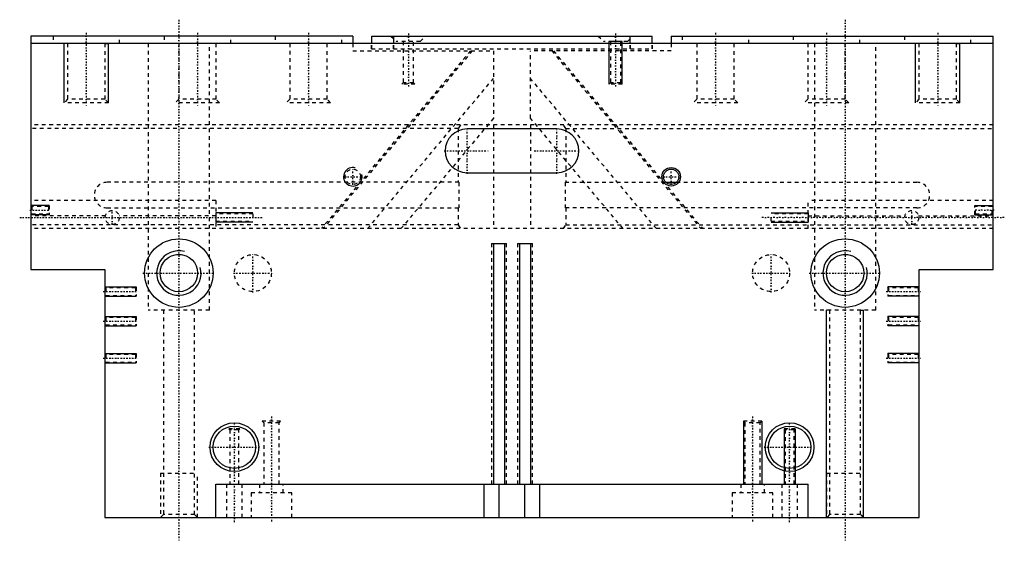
# Model space of a CAD drawing. Extents: x -133 to 133, y -6 to 134.
import ezdxf

# ---------------------------------------------------------------- set-up
doc = ezdxf.new("R2010")
doc.units = 0
doc.linetypes.add('CENTER', pattern=[1.5, 0.45, -0.5, 0.05, -0.5])
doc.linetypes.add('DASHED', pattern=[2, 1, -1])
for name, color, linetype in [('AM_0', 7, 'CONTINUOUS'), ('AM_2', 5, 'CONTINUOUS'), ('AM_3', 6, 'DASHED'), ('AM_5', 3, 'CONTINUOUS'), ('AM_7', 4, 'CENTER')]:
    doc.layers.add(name, color=color, linetype=linetype)

msp = doc.modelspace()

# ---------------------------------------------------------------- linework, layer by layer
at = {"layer": 'AM_0'}
for p, q in [((-130, 130), (-130, 128)), ((-43, 130), (-130, 130)), ((130, 128), (-130, 128)), ((-130, 128), (-130, 67)), ((-43, 130), (-43, 128)), ((-37.9, 130), (37.9, 130)), ((-37.9, 128), (-37.9, 130)), ((37.9, 128), (37.9, 130)), ((43, 130), (130, 130)), ((43, 130), (43, 128)), ((130, 128), (130, 130)), ((130, 67), (130, 128)), ((12.15, 104.9), (-12.15, 104.9)), ((-12.15, 93.1), (12.15, 93.1)), ((41.58, 90.5), (44.42, 90.5)), ((-5, 74), (-5, 9)), ((-5, 74), (-2, 74)), ((-2, 74), (-2, 9)), ((2, 74), (5, 74)), ((2, 74), (2, 9)), ((5, 74), (5, 9)), ((-130, 67), (-110, 67)), ((-110, 67), (-110, 0)), ((110, 0), (110, 67)), ((110, 67), (130, 67)), ((-80, 0), (-80, 9)), ((-80, 9), (80, 9)), ((-79.97, 0.05), (-79.97, 9)), ((-7.5, 0.05), (-7.5, 9)), ((7.5, 0.05), (7.5, 9)), ((79.97, 0.05), (79.97, 9)), ((80, 0), (80, 9)), ((-110, 0), (-80, 0)), ((-79.97, 0.05), (79.97, 0.05)), ((80, 0), (110, 0))]:
    msp.add_line(p, q, dxfattribs=at)
for centre, radius in [((43, 92), 2.07), ((-90, 66), 9.25), ((90, 66), 9.25), ((-90, 66), 5.05), ((90, 66), 5.05), ((-75, 19), 5.72), ((75, 19), 5.72)]:
    msp.add_circle(centre, radius, dxfattribs=at)
for centre, start, end in [((-12.15, 99), 90, 270), ((12.15, 99), 270, 90)]:
    msp.add_arc(centre, 5.9, start, end, dxfattribs=at)
at = {"layer": 'AM_2'}
for p, q in [((-31.9, 128), (-31.9, 130)), ((31.9, 128), (31.9, 130)), ((-3.5, 0.05), (-3.5, 9)), ((3.5, 0.05), (3.5, 9))]:
    msp.add_line(p, q, dxfattribs=at)
at = {"layer": 'AM_3'}
for p, q in [((-124, 130), (-124, 128)), ((-120.05, 128), (-120.05, 112.95)), ((-109.95, 112.95), (-109.95, 128)), ((-106, 128), (-106, 130)), ((-98.25, 128), (-98.25, 56)), ((-94, 130), (-94, 128)), ((-90.05, 128), (-90.05, 112.95)), ((-81.75, 56), (-81.75, 128)), ((-79.95, 112.95), (-79.95, 128)), ((-76, 128), (-76, 130)), ((-64, 130), (-64, 128)), ((-60.05, 128), (-60.05, 112.95)), ((-49.95, 112.95), (-49.95, 128)), ((-46, 128), (-46, 130)), ((-43, 128), (-43, 126)), ((-38, 126.5), (-38, 128)), ((-37.9, 126.5), (-37.9, 128)), ((-32.7, 130), (-31.2, 128.5)), ((-32, 126.5), (-32, 128)), ((-31.9, 126.5), (-31.9, 128)), ((-24.8, 128.5), (-31.2, 128.5)), ((-29.43, 128.5), (-29.43, 117.33)), ((-26.57, 117.33), (-26.57, 128.5)), ((-24.8, 128.5), (-23.3, 130)), ((23.3, 130), (24.8, 128.5)), ((31.2, 128.5), (24.8, 128.5)), ((26.57, 128.5), (26.57, 117.33)), ((29.43, 117.33), (29.43, 128.5)), ((31.2, 128.5), (32.7, 130)), ((31.9, 126.5), (31.9, 128)), ((32, 126.5), (32, 128)), ((37.9, 126.5), (37.9, 128)), ((38, 126.5), (38, 128)), ((43, 128), (43, 126)), ((46, 130), (46, 128)), ((49.95, 128), (49.95, 112.95)), ((60.05, 112.95), (60.05, 128)), ((64, 128), (64, 130)), ((76, 130), (76, 128)), ((79.95, 128), (79.95, 112.95)), ((81.75, 128), (81.75, 56)), ((90.05, 112.95), (90.05, 128)), ((94, 128), (94, 130)), ((98.25, 56), (98.25, 128)), ((106, 130), (106, 128)), ((109.95, 128), (109.95, 112.95)), ((120.05, 112.95), (120.05, 128)), ((124, 128), (124, 130)), ((-11.22, 126), (-51.5, 78)), ((-10.72, 126), (-51, 78)), ((-43, 126), (-5, 126)), ((-38, 126.5), (38, 126.5)), ((-5, 126), (-5, 107.79)), ((5, 107.79), (5, 126)), ((43, 126), (5, 126)), ((10.72, 126), (51, 78)), ((11.22, 126), (51.5, 78)), ((-39, 78), (-5, 118.52)), ((-29.43, 117.33), (-29.75, 117)), ((-26.57, 117.33), (-29.43, 117.33)), ((-26.25, 117), (-26.57, 117.33)), ((39, 78), (5, 118.52)), ((26.57, 117.33), (26.25, 117)), ((29.43, 117.33), (26.57, 117.33)), ((29.75, 117), (29.43, 117.33)), ((-26.25, 117), (-29.75, 117)), ((29.75, 117), (26.25, 117)), ((-120.05, 112.95), (-121, 112)), ((-109, 112), (-121, 112)), ((-109.95, 112.95), (-120.05, 112.95)), ((-109, 112), (-109.95, 112.95)), ((-90.05, 112.95), (-91, 112)), ((-79, 112), (-91, 112)), ((-79.95, 112.95), (-90.05, 112.95)), ((-79, 112), (-79.95, 112.95)), ((-60.05, 112.95), (-61, 112)), ((-49, 112), (-61, 112)), ((-49.95, 112.95), (-60.05, 112.95)), ((-49, 112), (-49.95, 112.95)), ((49.95, 112.95), (49, 112)), ((61, 112), (49, 112)), ((60.05, 112.95), (49.95, 112.95)), ((61, 112), (60.05, 112.95)), ((79.95, 112.95), (79, 112)), ((91, 112), (79, 112)), ((90.05, 112.95), (79.95, 112.95)), ((91, 112), (90.05, 112.95)), ((109.95, 112.95), (109, 112)), ((121, 112), (109, 112)), ((120.05, 112.95), (109.95, 112.95)), ((121, 112), (120.05, 112.95)), ((-5, 107.79), (-30, 78)), ((30, 78), (5, 107.79)), ((130, 106), (-130, 106)), ((-14.53, 105), (-130, 105)), ((-13.95, 106), (-14.53, 105)), ((-14.53, 105), (-14.53, 90.5)), ((-5, 106), (-5, 78)), ((5, 106), (5, 78)), ((14.53, 105), (13.95, 106)), ((14.53, 105), (14.53, 90.5)), ((14.53, 105), (130, 105)), ((-14.35, 90.5), (-109.4, 90.5)), ((-14.35, 90.5), (-14.35, 83.6)), ((14.35, 90.5), (41.58, 90.5)), ((14.35, 90.5), (14.35, 83.6)), ((44.42, 90.5), (109.4, 90.5)), ((-80, 85.6), (-130, 85.6)), ((-80, 85.6), (-80, 78)), ((80, 78), (80, 85.6)), ((130, 85.6), (80, 85.6)), ((-129.76, 84.01), (-130, 84.25)), ((-125.24, 84.01), (-129.76, 84.01)), ((-129.76, 84.01), (-129.76, 81.99)), ((-125, 84.25), (-125.24, 84.01)), ((-125.24, 84.01), (-125.24, 81.99)), ((-125, 84.25), (-125, 81.75)), ((-109.4, 83.6), (-14.35, 83.6)), ((-14.53, 83.6), (-14.53, 79)), ((109.4, 83.6), (14.35, 83.6)), ((14.53, 83.6), (14.53, 79)), ((125, 81.75), (125, 84.25)), ((125.24, 84.01), (125, 84.25)), ((129.76, 84.01), (125.24, 84.01)), ((125.24, 81.99), (125.24, 84.01)), ((130, 84.25), (129.76, 84.01)), ((129.76, 81.99), (129.76, 84.01)), ((-130, 81.75), (-129.76, 81.99)), ((-109.83, 81.5), (-130, 81.5)), ((-129.76, 81.99), (-125.24, 81.99)), ((-125.24, 81.99), (-125, 81.75)), ((-80, 81.5), (-106.17, 81.5)), ((-70, 82.01), (-80, 82.01)), ((-80, 79.99), (-70, 79.99)), ((-70, 82.01), (-70, 79.99)), ((70, 79.99), (70, 82.01)), ((80, 82.01), (70, 82.01)), ((70, 79.99), (80, 79.99)), ((80, 81.5), (106.17, 81.5)), ((109.83, 81.5), (130, 81.5)), ((125, 81.75), (125.24, 81.99)), ((125.24, 81.99), (129.76, 81.99)), ((129.76, 81.99), (130, 81.75)), ((-14.53, 79), (-130, 79)), ((130, 78), (-130, 78)), ((-14.53, 79), (-13.95, 78)), ((13.95, 78), (14.53, 79)), ((14.53, 79), (130, 79)), ((-5.55, 74), (-5.55, 9)), ((-5.55, 74), (-5, 74)), ((-2, 74), (-1.45, 74)), ((-1.45, 9), (-1.45, 74)), ((1.45, 74), (1.45, 9)), ((1.45, 74), (2, 74)), ((5, 74), (5.55, 74)), ((5.55, 9), (5.55, 74)), ((-90, 71.05), (-89.25, 71)), ((90, 71.05), (90.75, 71)), ((-95.05, 65.88), (-95.05, 66.08)), ((-109.76, 62.01), (-110, 62.25)), ((-101.74, 62.01), (-109.76, 62.01)), ((-109.76, 62.01), (-109.76, 59.99)), ((-101.5, 62.25), (-101.74, 62.01)), ((-101.74, 62.01), (-101.74, 59.99)), ((-101.5, 62.25), (-101.5, 59.75)), ((101.74, 62.01), (101.5, 62.25)), ((101.5, 62.25), (101.5, 59.75)), ((109.76, 62.01), (101.74, 62.01)), ((101.74, 62.01), (101.74, 59.99)), ((110, 62.25), (109.76, 62.01)), ((109.76, 62.01), (109.76, 59.99)), ((-110, 59.75), (-109.76, 59.99)), ((-109.76, 59.99), (-101.74, 59.99)), ((-101.74, 59.99), (-101.5, 59.75)), ((101.5, 59.75), (101.74, 59.99)), ((101.74, 59.99), (109.76, 59.99)), ((109.76, 59.99), (110, 59.75)), ((-81.75, 56), (-98.25, 56)), ((-94.19, 56), (-94.19, 0.81)), ((-85.81, 0.81), (-85.81, 56)), ((98.25, 56), (81.75, 56)), ((85.81, 56), (85.81, 0.81)), ((94.19, 0.81), (94.19, 56)), ((-109.76, 54.01), (-110, 54.25)), ((-101.74, 54.01), (-109.76, 54.01)), ((-109.76, 54.01), (-109.76, 51.99)), ((-101.5, 54.25), (-101.74, 54.01)), ((-101.74, 54.01), (-101.74, 51.99)), ((-101.5, 54.25), (-101.5, 51.75)), ((101.74, 54.01), (101.5, 54.25)), ((101.5, 54.25), (101.5, 51.75)), ((109.76, 54.01), (101.74, 54.01)), ((101.74, 54.01), (101.74, 51.99)), ((110, 54.25), (109.76, 54.01)), ((109.76, 54.01), (109.76, 51.99)), ((-110, 51.75), (-109.76, 51.99)), ((-109.76, 51.99), (-101.74, 51.99)), ((-101.74, 51.99), (-101.5, 51.75)), ((101.5, 51.75), (101.74, 51.99)), ((101.74, 51.99), (109.76, 51.99)), ((109.76, 51.99), (110, 51.75)), ((-109.76, 44.01), (-110, 44.25)), ((-101.74, 44.01), (-109.76, 44.01)), ((-109.76, 44.01), (-109.76, 41.99)), ((-101.5, 44.25), (-101.74, 44.01)), ((-101.74, 44.01), (-101.74, 41.99)), ((-101.5, 44.25), (-101.5, 41.75)), ((101.74, 44.01), (101.5, 44.25)), ((101.5, 44.25), (101.5, 41.75)), ((109.76, 44.01), (101.74, 44.01)), ((101.74, 44.01), (101.74, 41.99)), ((110, 44.25), (109.76, 44.01)), ((109.76, 44.01), (109.76, 41.99)), ((-110, 41.75), (-109.76, 41.99)), ((-109.76, 41.99), (-101.74, 41.99)), ((-101.74, 41.99), (-101.5, 41.75)), ((101.5, 41.75), (101.74, 41.99)), ((101.74, 41.99), (109.76, 41.99)), ((109.76, 41.99), (110, 41.75)), ((-76.5, 24), (-76.23, 23.73)), ((-73.5, 24), (-76.5, 24)), ((-73.77, 23.73), (-73.5, 24)), ((-67.5, 26), (-67.07, 25.57)), ((-62.5, 26), (-67.5, 26)), ((-67.07, 25.57), (-67.07, 9)), ((-62.93, 25.57), (-67.07, 25.57)), ((-62.93, 25.57), (-62.5, 26)), ((-62.93, 9), (-62.93, 25.57)), ((62.5, 26), (62.93, 25.57)), ((67.5, 26), (62.5, 26)), ((62.93, 25.57), (62.93, 9)), ((67.07, 25.57), (62.93, 25.57)), ((67.07, 25.57), (67.5, 26)), ((67.07, 9), (67.07, 25.57)), ((73.5, 24), (73.77, 23.73)), ((76.5, 24), (73.5, 24)), ((76.23, 23.73), (76.5, 24)), ((-76.23, 23.73), (-76.23, 9)), ((-73.77, 23.73), (-76.23, 23.73)), ((-73.77, 9), (-73.77, 23.73)), ((73.77, 23.73), (73.77, 9)), ((76.23, 23.73), (73.77, 23.73)), ((76.23, 9), (76.23, 23.73)), ((-95, 12), (-85, 12)), ((-95, 12), (-95, 0)), ((-85, 0), (-85, 12)), ((85, 12), (95, 12)), ((85, 12), (85, 0)), ((95, 0), (95, 12)), ((-77.1, 9), (-77.1, 0.05)), ((-72.9, 0.05), (-72.9, 9)), ((-68.2, 9), (-68.2, 6.65)), ((-61.8, 6.65), (-61.8, 9)), ((61.8, 9), (61.8, 6.65)), ((68.2, 6.65), (68.2, 9)), ((72.9, 9), (72.9, 0.05)), ((77.1, 0.05), (77.1, 9)), ((-70.5, 6.65), (-70.5, 0.05)), ((-59.5, 6.65), (-70.5, 6.65)), ((-59.5, 0.05), (-59.5, 6.65)), ((59.5, 6.65), (59.5, 0.05)), ((70.5, 6.65), (59.5, 6.65)), ((70.5, 0.05), (70.5, 6.65)), ((-94.19, 0.81), (-95, 0)), ((-85.81, 0.81), (-94.19, 0.81)), ((-85, 0), (-85.81, 0.81)), ((85.81, 0.81), (85, 0)), ((94.19, 0.81), (85.81, 0.81)), ((95, 0), (94.19, 0.81))]:
    msp.add_line(p, q, dxfattribs=at)
for points in [[(-90.63, 71.01, 0), (-90.55, 71.02, 0), (-90, 71.05, 0)], [(89.37, 71.01, 0), (89.45, 71.02, 0), (90, 71.05, 0)], [(84.95, 65.88, 0), (84.95, 66.27, 0), (85.05, 66.99, 0), (85.13, 67.35, 0)]]:
    msp.add_polyline3d(points, dxfattribs=at)
for centre, radius in [((-43, 92), 2.07), ((-108, 81), 1.9), ((108, 81), 1.9), ((-70, 66), 5), ((70, 66), 5)]:
    msp.add_circle(centre, radius, dxfattribs=at)
for centre, start, end in [((-109.4, 87.05), 90, 270), ((109.4, 87.05), 270, 90)]:
    msp.add_arc(centre, 3.45, start, end, dxfattribs=at)
at = {"layer": 'AM_5'}
for p, q in [((-121, 112), (-121, 128)), ((-120.05, 128), (-121, 128)), ((-109.95, 128), (-109, 128)), ((-109, 112), (-109, 128)), ((29.75, 128.5), (26.25, 128.5)), ((26.25, 117), (26.25, 128.5)), ((29.75, 117), (29.75, 128.5)), ((109, 112), (109, 128)), ((109.95, 128), (109, 128)), ((120.05, 128), (121, 128)), ((121, 112), (121, 128)), ((-125, 84.25), (-130, 84.25)), ((125, 84.25), (130, 84.25)), ((-125, 81.75), (-130, 81.75)), ((-70, 82.25), (-80, 82.25)), ((-80, 82.25), (-80, 79.75)), ((70, 82.25), (80, 82.25)), ((80, 82.25), (80, 79.75)), ((125, 81.75), (130, 81.75)), ((-70, 79.75), (-80, 79.75)), ((70, 79.75), (80, 79.75)), ((-110, 62.25), (-101.5, 62.25)), ((110, 62.25), (101.5, 62.25)), ((-110, 59.75), (-101.5, 59.75)), ((110, 59.75), (101.5, 59.75)), ((85, 0), (85, 56)), ((85.81, 56), (85, 56)), ((94.19, 56), (95, 56)), ((95, 0), (95, 56)), ((-110, 54.25), (-101.5, 54.25)), ((110, 54.25), (101.5, 54.25)), ((-110, 51.75), (-101.5, 51.75)), ((110, 51.75), (101.5, 51.75)), ((-110, 44.25), (-101.5, 44.25)), ((110, 44.25), (101.5, 44.25)), ((-110, 41.75), (-101.5, 41.75)), ((110, 41.75), (101.5, 41.75)), ((62.5, 26), (62.5, 9)), ((67.5, 26), (67.5, 9)), ((73.5, 24), (73.5, 9)), ((76.5, 24), (76.5, 9)), ((62.5, 9), (67.5, 9)), ((73.5, 9), (76.5, 9))]:
    msp.add_line(p, q, dxfattribs=at)
for centre, radius in [((43, 92), 2.5), ((-75, 19), 6.58), ((75, 19), 6.58)]:
    msp.add_circle(centre, radius, dxfattribs=at)
for centre, radius in [((-43, 92), 2.5), ((-90, 66), 6), ((90, 66), 6)]:
    msp.add_arc(centre, radius, 75, 15, dxfattribs=at)
at = {"layer": 'AM_7'}
for p, q in [((-90, 134.4), (-90, -6.4)), ((90, 134.4), (90, -6.4)), ((-115, 130.9), (-115, 111.1)), ((-85, 130.9), (-85, 111.1)), ((-55, 130.9), (-55, 111.1)), ((-28, 130.65), (-28, 116.35)), ((28, 130.65), (28, 116.35)), ((55, 130.9), (55, 111.1)), ((85, 130.9), (85, 111.1)), ((115, 130.9), (115, 111.1)), ((-12.15, 92.81), (-12.15, 105.19)), ((12.15, 92.81), (12.15, 105.19)), ((-18.34, 99), (-5.96, 99)), ((5.96, 99), (18.34, 99)), ((-43, 89.83), (-43, 94.17)), ((43, 89.83), (43, 94.17)), ((-45.17, 92), (-40.83, 92)), ((40.83, 92), (45.17, 92)), ((-130.25, 83), (-124.75, 83)), ((-108, 79), (-108, 83)), ((108, 79), (108, 83)), ((130.25, 83), (124.75, 83)), ((-133, 81), (-67, 81)), ((133, 81), (67, 81)), ((-70, 60.75), (-70, 71.25)), ((70, 60.75), (70, 71.25)), ((-99.71, 66), (-80.29, 66)), ((-75.25, 66), (-64.75, 66)), ((64.75, 66), (75.25, 66)), ((80.29, 66), (99.71, 66)), ((-110.42, 61), (-101.08, 61)), ((101.08, 61), (110.42, 61)), ((-110.42, 53), (-101.08, 53)), ((101.08, 53), (110.42, 53)), ((-110.42, 43), (-101.08, 43)), ((101.08, 43), (110.42, 43)), ((-65, 27.3), (-65, -1.3)), ((65, 27.3), (65, -1.3)), ((-75, -1.2), (-75, 25.91)), ((75, -1.2), (75, 25.91)), ((-81.91, 19), (-68.09, 19)), ((68.09, 19), (81.91, 19))]:
    msp.add_line(p, q, dxfattribs=at)

doc.saveas('drawing.dxf')
